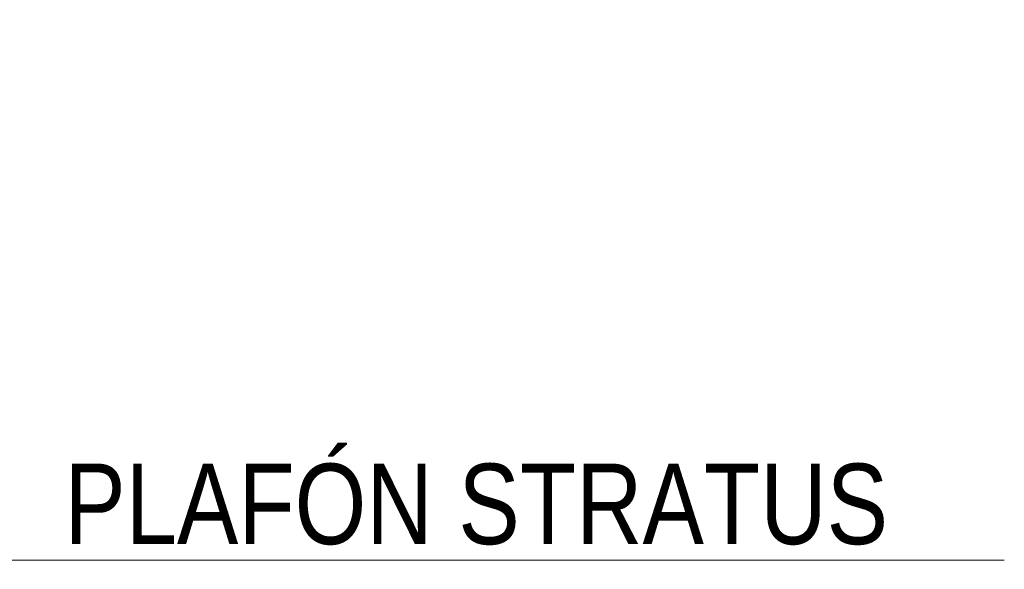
# Model space of a CAD drawing. Header units: millimetres. Extents: x 2538 to 24562, y 4449 to 23795.
# Tile 241 of 256: x 15412 to 15534, y 22306 to 22375. Entities that reach past the tile are written whole.
import ezdxf
from ezdxf import colors
from ezdxf.entities.mleader import LeaderData, LeaderLine
from ezdxf.math import Vec2, Vec3

# ---------------------------------------------------------------- set-up
doc = ezdxf.new("R2010")
doc.units = ezdxf.units.MM
doc.layers.add('HD021_Text', color=2, linetype='Continuous', lineweight=9)
doc.styles.add('Arial Narrow', font='ARIALN.TTF')

msp = doc.modelspace()

# ---------------------------------------------------------------- leaders
at = {"layer": 'HD021_Text'}
ml = msp.add_multileader_mtext('Standard', dxfattribs=at)
ml.set_content('PLAFÓN STRATUS', color=5, style='Arial Narrow')
ml.set_leader_properties(color=5, linetype='ByLayer', lineweight=15)
ml.build(insert=Vec2(0, 0))
ml.multileader.update_dxf_attribs({"text_left_attachment_type": 6, "text_right_attachment_type": 6, "dogleg_length": 0.1, "arrow_head_size": 10, "scale": 5})
ctx = ml.context
ctx.base_point, ctx.scale, ctx.char_height, ctx.arrow_head_size, ctx.landing_gap_size, ctx.plane_origin = Vec3(15403.83, 22307.62), 5, 10, 10, 15, Vec3(15475.32, 22280.98)
ctx.left_attachment, ctx.right_attachment, ctx.text_align_type = 6, 6, 2
notes = []
notes.append((ctx, [(1, (1, 1, 0), (15394.54, 22307.62), (1, 0), 9.29, [(1, [(15279.38, 22374.79)], 0, [])])]))
ctx.mtext.insert, ctx.mtext.width, ctx.mtext.alignment, ctx.mtext.flow_direction = Vec3(15519.83, 22319.62), 287.8579, 3, 5
for ctx, leaders in notes:
    for number, flags, end, landing, length, lines in leaders:
        leader = LeaderData()
        leader.index, (leader.has_last_leader_line, leader.has_dogleg_vector, leader.attachment_direction) = number, flags
        leader.last_leader_point, leader.dogleg_vector, leader.dogleg_length = Vec3(end), Vec3(landing), length
        for number, points, colour, breaks in lines:
            line = LeaderLine()
            line.index, line.vertices, line.color, line.breaks = number, Vec3.list(points), colors.encode_raw_color(colour), breaks
            leader.lines.append(line)
        ctx.leaders.append(leader)

doc.saveas('drawing.dxf')
